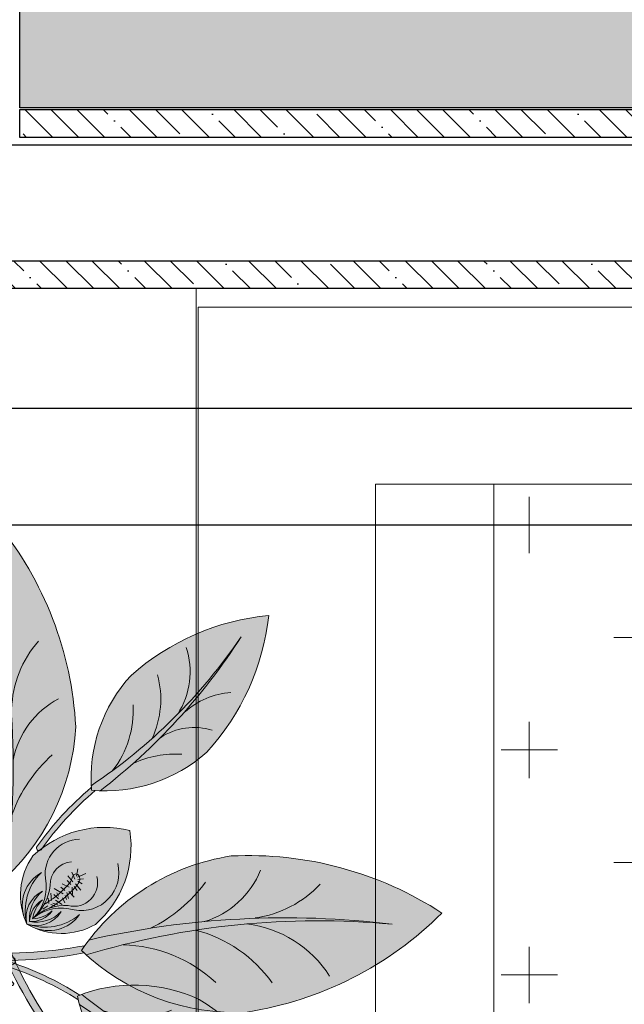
# Model space of a CAD drawing. Header units: millimetres. Extents: x -106827 to 92813, y -35754 to 7831.
# Tile 131 of 160: x 2249 to 2509, y -24630 to -24206. Entities that reach past the tile are written whole.
import ezdxf
from ezdxf.xclip import XClip

# ---------------------------------------------------------------- set-up
doc = ezdxf.new("R2010")
doc.units = ezdxf.units.MM
doc.header["$XCLIPFRAME"] = 2
for name, color, linetype in [('General Arrangement Plan$1$12-ply', 160, 'Continuous'), ('IFF-35 HEAVY', 100, 'Continuous'), ('M-HVAC-INSULATION', 7, 'Continuous')]:
    doc.layers.add(name, color=color, linetype=linetype)
doc.layers.add('General Arrangement Plan$1$FURN', color=252, linetype='Continuous', lineweight=5)

# ---------------------------------------------------------------- blocks, each defined once
blk = doc.blocks.new('General Arrangement Plan$1$JHGFG')
h = blk.add_hatch()
h.set_pattern_fill('CROSS', color=9, scale=7.5, angle=270)
h.set_pattern_definition([(270, (0, 0), (47.62499999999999, -47.62500000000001), [23.8125, -71.4375]), (0, (-11.90625, -11.90625), (47.62500000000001, 47.62499999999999), [23.8125, -71.4375])])
h.paths.add_polyline_path([(-2281577.942393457, -209054.5259999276), (-2282102.942393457, -209054.5259999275), (-2282102.942393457, -209554.5259999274), (-2281577.942393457, -209554.5259999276)])
at = {"color": 0, "linetype": 'ByBlock', "lineweight": -2}
for points in [[(-2282152.942393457, -209054.5259999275), (-2281602.942393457, -209054.5259999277), (-2281602.942393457, -208979.5259999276), (-2282227.942393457, -208979.5259999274), (-2282227.942393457, -209629.5259999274), (-2281602.942393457, -209629.5259999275), (-2281602.942393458, -209554.5259999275), (-2282152.942393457, -209554.5259999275)], [(-2282102.942393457, -209054.5259999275), (-2282152.942393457, -209054.5259999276), (-2282152.942393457, -209554.5259999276), (-2282102.942393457, -209554.5259999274)], [(-2281577.942393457, -209054.5259999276), (-2282102.942393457, -209054.5259999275), (-2282102.942393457, -209554.5259999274), (-2281577.942393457, -209554.5259999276)]]:
    blk.add_lwpolyline(points, close=True, dxfattribs=at)
blk = doc.blocks.new('General Arrangement Plan$1$plant4')
at = {"ltscale": 0.8}
h = blk.add_hatch(color=85, dxfattribs=at)
h.dxf.hatch_style = 1
h.set_gradient(color1=(103, 159, 96), color2=(179, 207, 175), one_color=1, tint=0.75, name='INVCURVED')
h.paths.add_polyline_path([(0.2265621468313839, 0.067551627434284, 0.1995123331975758), (0.09892586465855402, 0.006731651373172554, 0.0967495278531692), (0.3533341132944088, 0.007492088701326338, -0.08665420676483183), (0.1023075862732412, -0.005289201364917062, 0.1924888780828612), (0.2265621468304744, -0.06244837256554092, 0.1586077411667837), (0.3952802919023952, 0.002551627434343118, 0.1586077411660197)])
h = blk.add_hatch(color=35, dxfattribs=at)
h.dxf.hatch_style = 1
h.set_gradient(color1=(179, 116, 77), color2=(114, 74, 49), one_color=1, tint=0.3199999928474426, name='CURVED')
h.paths.add_polyline_path([(0.05000099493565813, -0.0003325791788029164), (0.0485055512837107, 0.005697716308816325, 0.03310768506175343), (0, -5.684341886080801e-14, 0.8090823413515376), (0.001982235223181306, -0.00600525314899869, -0.032777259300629)])
h.paths.add_polyline_path([(0.09733876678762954, 0.004943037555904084, 0.03310768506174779), (0.0485055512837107, 0.005697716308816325), (0.05000099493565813, -0.0003325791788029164, -0.03277725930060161), (0.09834927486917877, -0.0009839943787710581), (0.0952802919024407, 0.002551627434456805)])
h = blk.add_hatch(color=85, dxfattribs=at)
h.dxf.hatch_style = 1
h.set_gradient(color1=(103, 159, 96), color2=(52, 80, 48), one_color=1, tint=0.25)
h.paths.add_polyline_path([(0.353334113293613, 0.007492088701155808, -0.09674952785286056), (0.09892586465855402, 0.006731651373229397, 0.007527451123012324), (0.09528029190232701, 0.002551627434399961, 0.01429188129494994), (0.1023075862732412, -0.005289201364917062, 0.08665420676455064)])
blk.add_lwpolyline([(0.09834927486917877, -0.0009839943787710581), (0.09528029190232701, 0.002551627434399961), (0.09733876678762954, 0.004943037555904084, 0.06628802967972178), (0, -5.684341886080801e-14, 0.8090823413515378), (0.001982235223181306, -0.00600525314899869, -0.06562502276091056)], format="xyb", close=True, dxfattribs=at)
for centre, radius, start, end in [((0.2359212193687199, -0.116427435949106), 0.1842169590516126, 92.91214396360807, 139.7695295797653), ((0.2110445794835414, -0.22419454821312), 0.2921585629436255, 50.90546460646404, 86.95538728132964), ((0.1514763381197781, 0.1013313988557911), 0.1128992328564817, 290.5634166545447, 330.4539067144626), ((0.2122509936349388, 0.08793577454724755), 0.09551348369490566, 283.0012749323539, 333.1910720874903), ((0.1143519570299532, 0.1191639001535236), 0.1187176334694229, 277.6411412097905, 318.4820087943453), ((0.2359212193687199, 0.1215306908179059), 0.1842169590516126, 220.2304704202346, 267.0878560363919), ((0.2241834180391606, 0.6583472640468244), 0.6635452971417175, 259.1189790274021, 281.2235391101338), ((0.1912233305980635, 0.7198824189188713), 0.7306024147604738, 263.0096624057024, 282.8198580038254), ((0.2110445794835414, 0.2292978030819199), 0.2921585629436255, 273.0446127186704, 309.0945353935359), ((0.1126560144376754, -0.1239479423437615), 0.1214242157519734, 41.75279468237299, 70.1060592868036), ((0.185327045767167, -0.08212347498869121), 0.07272381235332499, 27.73755792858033, 79.23474605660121), ((0.2380907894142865, -0.09953432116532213), 0.0901952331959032, 48.80268108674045, 88.011030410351)]:
    blk.add_arc(centre, radius, start, end, dxfattribs=at)
blk = doc.blocks.new('General Arrangement Plan$1$plant5')
at = {"ltscale": 0.8}
h = blk.add_hatch(color=7, dxfattribs=at)
h.dxf.hatch_style = 1
h.set_gradient(color1=(237, 238, 238), one_color=1, tint=1)
h.paths.add_polyline_path([(0.1500000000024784, -7.673861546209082e-12, 0.2569091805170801), (0.05431242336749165, 0.04999999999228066, 0.2403030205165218), (0.002782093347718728, 0.007503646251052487, -0.3583807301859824), (0.04894139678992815, 0.03059436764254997, 0.2702333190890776), (5.456968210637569e-12, -1.932676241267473e-12, -0.3489770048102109), (0.03628817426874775, 0.01493760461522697, 0.2509502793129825), (0.003901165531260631, -7.219114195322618e-12, -0.2453890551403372), (0.02981159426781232, 0.00799554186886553, 0.1532458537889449), (0.008185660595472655, -6.87805368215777e-12, 0.1518402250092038), (0.02960036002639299, -0.00798438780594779, 0.00137366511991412), (0.02981159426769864, -0.007995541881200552, -0.245389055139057), (0.003901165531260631, -5.172751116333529e-12, 0.2509502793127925), (0.03628817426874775, -0.014937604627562, -0.3489770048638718), (2.501110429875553e-12, -5.172751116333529e-12, 0.2702333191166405), (0.04894139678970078, -0.03059436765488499, -0.358380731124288), (0.002782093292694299, -0.007503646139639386, 0.240303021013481), (0.05431242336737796, -0.05000000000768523, 0.2569091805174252)])
edge = h.paths.add_edge_path(flags=16)
edge.add_arc((0.00978980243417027, 0.05522664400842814), 0.05522670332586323, 269.91602910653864, 271.41538979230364, ccw=False)
edge.add_arc((0.01099763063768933, -0.04872312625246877), 0.04874016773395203, 89.8162517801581, 91.51516711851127, ccw=False)
edge.add_arc((0.00978980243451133, 0.05522664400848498), 0.05522670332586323, 271.4153897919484, 288.9744624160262)
edge.add_spline(control_points=[(0.02784935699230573, 0.002988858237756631), (0.02806037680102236, 0.002966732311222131), (0.03002978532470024, 0.00275302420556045), (0.03199132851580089, 0.002473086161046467), (0.03373926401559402, 0.002219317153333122)], knot_values=[0.2471511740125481, 0.2471511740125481, 0.2471511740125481, 0.2471511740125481, 0.247785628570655, 0.2530743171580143, 0.2530743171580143, 0.2530743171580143, 0.2530743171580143], degree=3, periodic=0)
edge.add_spline(control_points=[(0.03373926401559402, 0.002219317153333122), (0.03490100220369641, 0.002050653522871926), (0.0360611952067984, 0.001880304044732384), (0.03722065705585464, 0.001722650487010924)], knot_values=[0.2436361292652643, 0.2436361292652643, 0.2436361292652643, 0.2436361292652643, 0.2471511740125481, 0.2471511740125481, 0.2471511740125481, 0.2471511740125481], degree=3, periodic=0)
edge.add_spline(control_points=[(0.03722065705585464, 0.001722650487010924), (0.03854585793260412, 0.001542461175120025), (0.04049246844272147, 0.001301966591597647), (0.04243964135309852, 0.001143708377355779), (0.04306257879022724, 0.001100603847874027)], knot_values=[0.2377304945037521, 0.2377304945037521, 0.2377304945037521, 0.2377304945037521, 0.2417479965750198, 0.2436361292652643, 0.2436361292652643, 0.2436361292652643, 0.2436361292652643], degree=3, periodic=0)
edge.add_spline(control_points=[(0.04306257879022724, 0.001100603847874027), (0.04402336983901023, 0.001034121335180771), (0.04498509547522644, 0.0009854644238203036), (0.04594898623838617, 0.0009512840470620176)], knot_values=[0.2348183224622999, 0.2348183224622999, 0.2348183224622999, 0.2348183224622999, 0.2377304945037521, 0.2377304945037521, 0.2377304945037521, 0.2377304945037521], degree=3, periodic=0)
edge.add_spline(control_points=[(0.04594898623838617, 0.0009512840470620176), (0.04723566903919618, 0.0009056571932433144), (0.04852620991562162, 0.0008858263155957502), (0.04982353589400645, 0.000883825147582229)], knot_values=[0.2309309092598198, 0.2309309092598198, 0.2309309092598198, 0.2309309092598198, 0.2348183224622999, 0.2348183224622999, 0.2348183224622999, 0.2348183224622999], degree=3, periodic=0)
edge.add_spline(control_points=[(0.04982353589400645, 0.000883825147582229), (0.05131195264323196, 0.0008815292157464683), (0.05280930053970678, 0.0009027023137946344), (0.05431999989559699, 0.0009353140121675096)], knot_values=[0.2264708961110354, 0.2264708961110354, 0.2264708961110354, 0.2264708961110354, 0.2309309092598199, 0.2309309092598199, 0.2309309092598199, 0.2309309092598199], degree=3, periodic=0)
edge.add_spline(control_points=[(0.05431999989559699, 0.0009353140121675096), (0.05467675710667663, 0.0009430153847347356), (0.0563551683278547, 0.0009821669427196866), (0.05805127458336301, 0.001031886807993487), (0.05937170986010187, 0.001127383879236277)], knot_values=[0.2215260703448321, 0.2215260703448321, 0.2215260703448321, 0.2215260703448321, 0.222579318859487, 0.2264708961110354, 0.2264708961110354, 0.2264708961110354, 0.2264708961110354], degree=3, periodic=0)
edge.add_spline(control_points=[(0.05937170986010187, 0.001127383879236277), (0.06085054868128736, 0.001234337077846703), (0.06231132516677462, 0.001411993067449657), (0.06371841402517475, 0.00173034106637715)], knot_values=[0.2171676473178, 0.2171676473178, 0.2171676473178, 0.2171676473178, 0.2215260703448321, 0.2215260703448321, 0.2215260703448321, 0.2215260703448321], degree=3, periodic=0)
edge.add_spline(control_points=[(0.06371841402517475, 0.00173034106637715), (0.06478352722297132, 0.001971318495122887), (0.06603866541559, 0.002361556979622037), (0.06722575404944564, 0.002915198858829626), (0.06743343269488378, 0.003016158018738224)], knot_values=[0.2131642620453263, 0.2131642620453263, 0.2131642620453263, 0.2131642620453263, 0.2164634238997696, 0.2171676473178, 0.2171676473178, 0.2171676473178, 0.2171676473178], degree=3, periodic=0)
edge.add_spline(control_points=[(0.06743343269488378, 0.003016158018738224), (0.06849341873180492, 0.003531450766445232), (0.07003759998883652, 0.004443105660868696), (0.0718040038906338, 0.005119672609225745), (0.07239768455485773, 0.005238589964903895)], knot_values=[0.2077773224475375, 0.2077773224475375, 0.2077773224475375, 0.2077773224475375, 0.2113716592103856, 0.2131642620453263, 0.2131642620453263, 0.2131642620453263, 0.2131642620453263], degree=3, periodic=0)
edge.add_spline(control_points=[(0.07239768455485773, 0.005238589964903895), (0.07291081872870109, 0.005341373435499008), (0.07435783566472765, 0.005406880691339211), (0.07574462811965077, 0.004447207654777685), (0.07622359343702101, 0.003643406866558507)], knot_values=[0.203445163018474, 0.203445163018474, 0.203445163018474, 0.203445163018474, 0.2049945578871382, 0.2077773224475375, 0.2077773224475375, 0.2077773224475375, 0.2077773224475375], degree=3, periodic=0)
edge.add_spline(control_points=[(0.07622359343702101, 0.003643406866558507), (0.07625266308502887, 0.00359462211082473), (0.07681429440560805, 0.002586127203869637), (0.07670026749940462, 0.001198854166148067), (0.07634833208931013, 1.875992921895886e-05), (0.07631620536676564, -8.157449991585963e-05)], knot_values=[0.1996944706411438, 0.1996944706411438, 0.1996944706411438, 0.1996944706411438, 0.1998633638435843, 0.2031371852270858, 0.203445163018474, 0.203445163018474, 0.203445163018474, 0.203445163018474], degree=3, periodic=0)
edge.add_spline(control_points=[(0.07631620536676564, -8.157449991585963e-05), (0.07609225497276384, -0.0007809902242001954), (0.07566169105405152, -0.001662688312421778), (0.0750175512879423, -0.002399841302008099), (0.07483154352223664, -0.002587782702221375)], knot_values=[0.1967564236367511, 0.1967564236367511, 0.1967564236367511, 0.1967564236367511, 0.1989032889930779, 0.1996944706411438, 0.1996944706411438, 0.1996944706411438, 0.1996944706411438], degree=3, periodic=0)
edge.add_spline(control_points=[(0.07483154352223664, -0.002587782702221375), (0.07430826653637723, -0.003116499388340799), (0.07343737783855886, -0.003739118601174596), (0.0725002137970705, -0.004194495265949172), (0.0722284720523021, -0.004312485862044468)], knot_values=[0.1936429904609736, 0.1936429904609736, 0.1936429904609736, 0.1936429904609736, 0.1958687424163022, 0.1967564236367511, 0.1967564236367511, 0.1967564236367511, 0.1967564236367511], degree=3, periodic=0)
edge.add_spline(control_points=[(0.0722284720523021, -0.004312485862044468), (0.0708485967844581, -0.004911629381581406), (0.0693515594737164, -0.005205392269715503), (0.06784782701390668, -0.005423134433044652)], knot_values=[0.1891354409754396, 0.1891354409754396, 0.1891354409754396, 0.1891354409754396, 0.1936429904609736, 0.1936429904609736, 0.1936429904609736, 0.1936429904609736], degree=3, periodic=0)
edge.add_spline(control_points=[(0.06784782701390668, -0.005423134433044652), (0.06771109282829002, -0.005442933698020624), (0.0666955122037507, -0.005585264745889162), (0.06568145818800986, -0.005702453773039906), (0.06480480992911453, -0.005788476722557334)], knot_values=[0.1860923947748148, 0.1860923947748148, 0.1860923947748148, 0.1860923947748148, 0.186502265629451, 0.1891354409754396, 0.1891354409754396, 0.1891354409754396, 0.1891354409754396], degree=3, periodic=0)
edge.add_spline(control_points=[(0.06480480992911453, -0.005788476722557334), (0.06346987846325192, -0.005919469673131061), (0.06213685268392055, -0.006014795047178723), (0.06080459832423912, -0.006086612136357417)], knot_values=[0.1820826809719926, 0.1820826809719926, 0.1820826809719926, 0.1820826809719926, 0.1860923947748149, 0.1860923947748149, 0.1860923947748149, 0.1860923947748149], degree=3, periodic=0)
edge.add_spline(control_points=[(0.06080459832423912, -0.006086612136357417), (0.05957802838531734, -0.006152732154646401), (0.05835211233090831, -0.006198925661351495), (0.05712596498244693, -0.00623468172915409)], knot_values=[0.1783910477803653, 0.1783910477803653, 0.1783910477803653, 0.1783910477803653, 0.1820826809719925, 0.1820826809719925, 0.1820826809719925, 0.1820826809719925], degree=3, periodic=0)
edge.add_spline(control_points=[(0.05712596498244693, -0.00623468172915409), (0.05675494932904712, -0.006245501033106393), (0.05552221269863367, -0.006278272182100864), (0.05428897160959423, -0.006303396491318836), (0.05342656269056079, -0.006314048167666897)], knot_values=[0.1746797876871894, 0.1746797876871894, 0.1746797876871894, 0.1746797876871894, 0.175796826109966, 0.1783910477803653, 0.1783910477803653, 0.1783910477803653, 0.1783910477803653], degree=3, periodic=0)
edge.add_spline(control_points=[(0.05342656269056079, -0.006314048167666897), (0.05249061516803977, -0.006325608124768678), (0.05155424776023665, -0.006329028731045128), (0.05061731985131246, -0.006320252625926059)], knot_values=[0.171864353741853, 0.171864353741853, 0.171864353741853, 0.171864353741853, 0.1746797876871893, 0.1746797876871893, 0.1746797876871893, 0.1746797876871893], degree=3, periodic=0)
edge.add_spline(control_points=[(0.05061731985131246, -0.006320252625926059), (0.04941778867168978, -0.006309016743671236), (0.04821733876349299, -0.006277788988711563), (0.04701567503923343, -0.006218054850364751)], knot_values=[0.1682598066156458, 0.1682598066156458, 0.1682598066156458, 0.1682598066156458, 0.171864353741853, 0.171864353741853, 0.171864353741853, 0.171864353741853], degree=3, periodic=0)
edge.add_spline(control_points=[(0.04701567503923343, -0.006218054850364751), (0.04533352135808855, -0.006134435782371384), (0.04335782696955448, -0.005970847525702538), (0.04137774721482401, -0.005698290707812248), (0.04108596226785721, -0.005656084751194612)], knot_values=[0.1623418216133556, 0.1623418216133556, 0.1623418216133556, 0.1623418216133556, 0.1673876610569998, 0.1682598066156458, 0.1682598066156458, 0.1682598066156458, 0.1682598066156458], degree=3, periodic=0)
edge.add_spline(control_points=[(0.04108596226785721, -0.005656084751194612), (0.03985202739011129, -0.005477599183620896), (0.03861851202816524, -0.005262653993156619), (0.03739439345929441, -0.00503605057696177)], knot_values=[0.1586535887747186, 0.1586535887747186, 0.1586535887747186, 0.1586535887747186, 0.1623418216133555, 0.1623418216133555, 0.1623418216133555, 0.1623418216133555], degree=3, periodic=0)
edge.add_spline(control_points=[(0.03739439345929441, -0.00503605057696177), (0.03652465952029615, -0.004875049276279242), (0.0356596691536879, -0.004708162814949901), (0.034802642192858, -0.004544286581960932)], knot_values=[0.1560331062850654, 0.1560331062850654, 0.1560331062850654, 0.1560331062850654, 0.1586535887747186, 0.1586535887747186, 0.1586535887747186, 0.1586535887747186], degree=3, periodic=0)
edge.add_spline(control_points=[(0.034802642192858, -0.004544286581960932), (0.03347198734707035, -0.004289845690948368), (0.03168210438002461, -0.003952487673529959), (0.02995042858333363, -0.003690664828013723), (0.02948815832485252, -0.003626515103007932)], knot_values=[0.1504801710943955, 0.1504801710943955, 0.1504801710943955, 0.1504801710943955, 0.1545488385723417, 0.1560331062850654, 0.1560331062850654, 0.1560331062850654, 0.1560331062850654], degree=3, periodic=0)
edge.add_arc((0.01099763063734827, -0.04872312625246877), 0.04874016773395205, 67.70537335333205, 89.81625177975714)
at = {"lineweight": 5, "ltscale": 0.8}
h = blk.add_hatch(color=83, dxfattribs=at)
h.dxf.hatch_style = 1
h.set_gradient(color1=(117, 211, 105), one_color=1, tint=1)
h.paths.add_polyline_path([(0.04894139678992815, 0.03059436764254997, 0.3583807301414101), (0.002782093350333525, 0.007503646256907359, 0.02724021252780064), (2.273736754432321e-12, -8.01492205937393e-12, -0.27023331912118)])
h.paths.add_polyline_path([(0.003901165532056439, -6.139089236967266e-12, -0.2509502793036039), (0.03628817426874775, 0.01493760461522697, 0.3489770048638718), (2.501110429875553e-12, -7.16227077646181e-12, 0.3489770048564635), (0.03628817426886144, -0.014937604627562, -0.2509502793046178)])
h.paths.add_polyline_path([(0.02981159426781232, 0.00799554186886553, 0.2453890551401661), (0.003901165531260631, -7.16227077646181e-12, 0.2453890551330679), (0.02981159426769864, -0.007995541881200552, -0.1532458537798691), (0.008185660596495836, -6.139089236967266e-12, -0.1532458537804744)], flags=17)
h.paths.add_polyline_path([(2.614797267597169e-12, -5.115907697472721e-12, 0.02724021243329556), (0.002782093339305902, -0.007503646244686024, 0.3583807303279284), (0.04894139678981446, -0.03059436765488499, -0.2702333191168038)])
h = blk.add_hatch(color=95, dxfattribs=at)
h.dxf.hatch_style = 1
h.set_gradient(color1=(68, 182, 53), color2=(121, 213, 109), one_color=1, tint=0.6299999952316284, name='CYLINDER')
edge = h.paths.add_edge_path()
edge.add_spline(control_points=[(0.0722284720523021, -0.004312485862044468), (0.0725002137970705, -0.004194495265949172), (0.07343737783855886, -0.003739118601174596), (0.07430826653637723, -0.003116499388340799), (0.07483154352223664, -0.002587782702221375)], knot_values=[0.1936429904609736, 0.1936429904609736, 0.1936429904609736, 0.1936429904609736, 0.1945306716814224, 0.1967564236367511, 0.1967564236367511, 0.1967564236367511, 0.1967564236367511], degree=3, periodic=0)
edge.add_spline(control_points=[(0.07483154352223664, -0.002587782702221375), (0.0750175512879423, -0.002399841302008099), (0.07566169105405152, -0.001662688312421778), (0.07609225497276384, -0.0007809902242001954), (0.07631620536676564, -8.157449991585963e-05)], knot_values=[0.1967564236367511, 0.1967564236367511, 0.1967564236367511, 0.1967564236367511, 0.197547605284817, 0.1996944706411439, 0.1996944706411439, 0.1996944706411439, 0.1996944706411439], degree=3, periodic=0)
edge.add_spline(control_points=[(0.07631620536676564, -8.157449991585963e-05), (0.07634833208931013, 1.875992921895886e-05), (0.07670026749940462, 0.001198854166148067), (0.07681429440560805, 0.002586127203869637), (0.07625266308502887, 0.00359462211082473), (0.07622359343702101, 0.003643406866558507)], knot_values=[0.1996944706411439, 0.1996944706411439, 0.1996944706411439, 0.1996944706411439, 0.2000024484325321, 0.2032762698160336, 0.2034451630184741, 0.2034451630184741, 0.2034451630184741, 0.2034451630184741], degree=3, periodic=0)
edge.add_spline(control_points=[(0.07622359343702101, 0.003643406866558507), (0.07574462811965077, 0.004447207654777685), (0.07435783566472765, 0.005406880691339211), (0.07291081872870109, 0.005341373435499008), (0.07239768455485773, 0.005238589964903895)], knot_values=[0.2034451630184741, 0.2034451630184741, 0.2034451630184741, 0.2034451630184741, 0.2062279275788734, 0.2077773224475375, 0.2077773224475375, 0.2077773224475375, 0.2077773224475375], degree=3, periodic=0)
edge.add_spline(control_points=[(0.07239768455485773, 0.005238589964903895), (0.0718040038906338, 0.005119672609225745), (0.07003759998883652, 0.004443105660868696), (0.06849341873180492, 0.003531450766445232), (0.06743343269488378, 0.003016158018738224)], knot_values=[0.2077773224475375, 0.2077773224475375, 0.2077773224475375, 0.2077773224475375, 0.2095699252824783, 0.2131642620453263, 0.2131642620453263, 0.2131642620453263, 0.2131642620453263], degree=3, periodic=0)
edge.add_spline(control_points=[(0.06743343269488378, 0.003016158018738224), (0.06722575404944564, 0.002915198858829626), (0.06603866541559, 0.002361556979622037), (0.06478352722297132, 0.001971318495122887), (0.06371841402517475, 0.00173034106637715)], knot_values=[0.2131642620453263, 0.2131642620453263, 0.2131642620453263, 0.2131642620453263, 0.2138684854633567, 0.2171676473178, 0.2171676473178, 0.2171676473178, 0.2171676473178], degree=3, periodic=0)
edge.add_spline(control_points=[(0.06371841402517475, 0.00173034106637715), (0.06231132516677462, 0.001411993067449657), (0.06085054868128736, 0.001234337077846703), (0.05937170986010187, 0.001127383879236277)], knot_values=[0.2171676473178, 0.2171676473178, 0.2171676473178, 0.2171676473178, 0.2215260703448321, 0.2215260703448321, 0.2215260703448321, 0.2215260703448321], degree=3, periodic=0)
edge.add_spline(control_points=[(0.05937170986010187, 0.001127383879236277), (0.05805127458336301, 0.001031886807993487), (0.0563551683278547, 0.0009821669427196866), (0.05467675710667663, 0.0009430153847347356), (0.05431999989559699, 0.0009353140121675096)], knot_values=[0.2215260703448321, 0.2215260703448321, 0.2215260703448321, 0.2215260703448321, 0.2254176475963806, 0.2264708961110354, 0.2264708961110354, 0.2264708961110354, 0.2264708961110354], degree=3, periodic=0)
edge.add_spline(control_points=[(0.05431999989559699, 0.0009353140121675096), (0.05280930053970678, 0.0009027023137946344), (0.05131195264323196, 0.0008815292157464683), (0.04982353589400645, 0.000883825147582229)], knot_values=[0.2264708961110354, 0.2264708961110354, 0.2264708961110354, 0.2264708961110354, 0.2309309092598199, 0.2309309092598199, 0.2309309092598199, 0.2309309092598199], degree=3, periodic=0)
edge.add_spline(control_points=[(0.04982353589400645, 0.000883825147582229), (0.04852620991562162, 0.0008858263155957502), (0.04723566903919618, 0.0009056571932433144), (0.04594898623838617, 0.0009512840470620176)], knot_values=[0.2309309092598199, 0.2309309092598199, 0.2309309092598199, 0.2309309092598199, 0.2348183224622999, 0.2348183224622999, 0.2348183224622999, 0.2348183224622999], degree=3, periodic=0)
edge.add_spline(control_points=[(0.04594898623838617, 0.0009512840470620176), (0.04498509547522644, 0.0009854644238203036), (0.04402336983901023, 0.001034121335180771), (0.04306257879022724, 0.001100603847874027)], knot_values=[0.2348183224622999, 0.2348183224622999, 0.2348183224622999, 0.2348183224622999, 0.2377304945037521, 0.2377304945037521, 0.2377304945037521, 0.2377304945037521], degree=3, periodic=0)
edge.add_spline(control_points=[(0.04306257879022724, 0.001100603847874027), (0.04243964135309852, 0.001143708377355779), (0.04049246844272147, 0.001301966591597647), (0.03854585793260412, 0.001542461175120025), (0.03722065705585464, 0.001722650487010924)], knot_values=[0.2377304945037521, 0.2377304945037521, 0.2377304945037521, 0.2377304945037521, 0.2396186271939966, 0.2436361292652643, 0.2436361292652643, 0.2436361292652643, 0.2436361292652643], degree=3, periodic=0)
edge.add_spline(control_points=[(0.03722065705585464, 0.001722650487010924), (0.0360611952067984, 0.001880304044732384), (0.03490100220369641, 0.002050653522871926), (0.03373926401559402, 0.002219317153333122)], knot_values=[0.2436361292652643, 0.2436361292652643, 0.2436361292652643, 0.2436361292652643, 0.2471511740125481, 0.2471511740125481, 0.2471511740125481, 0.2471511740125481], degree=3, periodic=0)
edge.add_spline(control_points=[(0.03373926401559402, 0.002219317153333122), (0.03199132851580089, 0.002473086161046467), (0.03002978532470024, 0.00275302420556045), (0.02806037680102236, 0.002966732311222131), (0.02784935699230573, 0.002988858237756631)], knot_values=[0.2471511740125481, 0.2471511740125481, 0.2471511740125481, 0.2471511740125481, 0.2524398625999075, 0.2530743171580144, 0.2530743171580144, 0.2530743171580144, 0.2530743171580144], degree=3, periodic=0)
edge.add_arc((0.01099763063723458, 0.04872312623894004), 0.04874016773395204, 271.51516711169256, 290.2273514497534, ccw=False)
edge.add_arc((0.01099763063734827, -0.04872312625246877), 0.04874016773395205, 67.70537335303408, 88.48483288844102, ccw=False)
edge.add_spline(control_points=[(0.02948815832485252, -0.003626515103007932), (0.02995042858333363, -0.003690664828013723), (0.03168210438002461, -0.003952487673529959), (0.03347198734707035, -0.004289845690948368), (0.034802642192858, -0.004544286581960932)], knot_values=[0.1504801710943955, 0.1504801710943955, 0.1504801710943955, 0.1504801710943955, 0.1519644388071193, 0.1560331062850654, 0.1560331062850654, 0.1560331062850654, 0.1560331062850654], degree=3, periodic=0)
edge.add_spline(control_points=[(0.034802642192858, -0.004544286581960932), (0.0356596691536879, -0.004708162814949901), (0.03652465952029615, -0.004875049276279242), (0.03739439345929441, -0.00503605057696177)], knot_values=[0.1560331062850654, 0.1560331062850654, 0.1560331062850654, 0.1560331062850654, 0.1586535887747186, 0.1586535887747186, 0.1586535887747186, 0.1586535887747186], degree=3, periodic=0)
edge.add_spline(control_points=[(0.03739439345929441, -0.00503605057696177), (0.03861851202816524, -0.005262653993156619), (0.03985202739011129, -0.005477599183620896), (0.04108596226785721, -0.005656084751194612)], knot_values=[0.1586535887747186, 0.1586535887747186, 0.1586535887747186, 0.1586535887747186, 0.1623418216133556, 0.1623418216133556, 0.1623418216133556, 0.1623418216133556], degree=3, periodic=0)
edge.add_spline(control_points=[(0.04108596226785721, -0.005656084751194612), (0.04137774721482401, -0.005698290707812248), (0.04335782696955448, -0.005970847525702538), (0.04533352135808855, -0.006134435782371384), (0.04701567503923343, -0.006218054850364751)], knot_values=[0.1623418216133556, 0.1623418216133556, 0.1623418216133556, 0.1623418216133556, 0.1632139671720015, 0.1682598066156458, 0.1682598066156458, 0.1682598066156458, 0.1682598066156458], degree=3, periodic=0)
edge.add_spline(control_points=[(0.04701567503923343, -0.006218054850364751), (0.04821733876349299, -0.006277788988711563), (0.04941778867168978, -0.006309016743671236), (0.05061731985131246, -0.006320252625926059)], knot_values=[0.1682598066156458, 0.1682598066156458, 0.1682598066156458, 0.1682598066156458, 0.171864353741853, 0.171864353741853, 0.171864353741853, 0.171864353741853], degree=3, periodic=0)
edge.add_spline(control_points=[(0.05061731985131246, -0.006320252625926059), (0.05155424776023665, -0.006329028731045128), (0.05249061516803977, -0.006325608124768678), (0.05342656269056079, -0.006314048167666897)], knot_values=[0.171864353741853, 0.171864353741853, 0.171864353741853, 0.171864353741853, 0.1746797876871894, 0.1746797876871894, 0.1746797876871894, 0.1746797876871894], degree=3, periodic=0)
edge.add_spline(control_points=[(0.05342656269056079, -0.006314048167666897), (0.05428897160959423, -0.006303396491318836), (0.05552221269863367, -0.006278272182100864), (0.05675494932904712, -0.006245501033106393), (0.05712596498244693, -0.00623468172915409)], knot_values=[0.1746797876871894, 0.1746797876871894, 0.1746797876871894, 0.1746797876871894, 0.1772740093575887, 0.1783910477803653, 0.1783910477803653, 0.1783910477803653, 0.1783910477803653], degree=3, periodic=0)
edge.add_spline(control_points=[(0.05712596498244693, -0.00623468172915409), (0.05835211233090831, -0.006198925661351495), (0.05957802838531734, -0.006152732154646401), (0.06080459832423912, -0.006086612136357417)], knot_values=[0.1783910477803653, 0.1783910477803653, 0.1783910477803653, 0.1783910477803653, 0.1820826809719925, 0.1820826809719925, 0.1820826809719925, 0.1820826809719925], degree=3, periodic=0)
edge.add_spline(control_points=[(0.06080459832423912, -0.006086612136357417), (0.06213685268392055, -0.006014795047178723), (0.06346987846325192, -0.005919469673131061), (0.06480480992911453, -0.005788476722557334)], knot_values=[0.1820826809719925, 0.1820826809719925, 0.1820826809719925, 0.1820826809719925, 0.1860923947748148, 0.1860923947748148, 0.1860923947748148, 0.1860923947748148], degree=3, periodic=0)
edge.add_spline(control_points=[(0.06480480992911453, -0.005788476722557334), (0.06568145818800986, -0.005702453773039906), (0.0666955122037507, -0.005585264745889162), (0.06771109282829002, -0.005442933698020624), (0.06784782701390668, -0.005423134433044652)], knot_values=[0.1860923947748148, 0.1860923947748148, 0.1860923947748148, 0.1860923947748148, 0.1887255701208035, 0.1891354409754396, 0.1891354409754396, 0.1891354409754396, 0.1891354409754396], degree=3, periodic=0)
edge.add_spline(control_points=[(0.06784782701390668, -0.005423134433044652), (0.0693515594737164, -0.005205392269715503), (0.0708485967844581, -0.004911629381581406), (0.0722284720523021, -0.004312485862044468)], knot_values=[0.1891354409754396, 0.1891354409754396, 0.1891354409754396, 0.1891354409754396, 0.1936429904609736, 0.1936429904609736, 0.1936429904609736, 0.1936429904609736], degree=3, periodic=0)
at = {"lineweight": 9, "ltscale": 0.8}
for p, q in [((0.0506669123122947, -0.002149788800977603), (0.04766738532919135, 0.008639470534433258)), ((0.06743343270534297, 0.0003402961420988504), (0.06743343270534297, 0.008838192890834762)), ((0.07097013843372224, 0.001097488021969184), (0.07358055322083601, 0.00866991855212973)), ((0.02991050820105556, -0.0007887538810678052), (0.02359523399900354, 0.0002629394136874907)), ((0.03239842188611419, 0.0003585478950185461), (0.0358430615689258, 0.005138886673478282)), ((0.03670437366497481, 0.001027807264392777), (0.04139289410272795, 0.00733788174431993)), ((0.04346810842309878, -0.002749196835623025), (0.04274831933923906, 0.004083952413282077)), ((0.0455074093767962, -0.0006931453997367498), (0.04656000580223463, 0.003226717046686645)), ((0.05450203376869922, -0.0005975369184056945), (0.05383215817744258, 0.005043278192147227)), ((0.0603852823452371, -0.001310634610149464), (0.05714577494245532, 0.006481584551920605)), ((0.06366709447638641, -0.0002709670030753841), (0.06381926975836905, 0.005663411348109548)), ((0.07442269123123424, 0.0005085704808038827), (0.08360129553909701, -0.002352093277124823)), ((0.07447975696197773, 0.002315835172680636), (0.08087583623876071, 0.007185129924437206)), ((0.03306829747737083, -0.001744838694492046), (0.0355560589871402, -0.005760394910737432)), ((0.03593877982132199, -0.002127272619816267), (0.03842669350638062, -0.007098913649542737)), ((0.03998877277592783, -0.001790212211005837), (0.0422683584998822, -0.009822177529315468)), ((0.04742740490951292, -0.004667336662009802), (0.04586776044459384, -0.01054150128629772)), ((0.05124867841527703, -0.004995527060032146), (0.04933492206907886, -0.009010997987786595)), ((0.05462620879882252, -0.003708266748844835), (0.0518666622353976, -0.009702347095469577)), ((0.05708551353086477, -0.004517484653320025), (0.05727695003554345, -0.01264412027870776)), ((0.06290484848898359, -0.003588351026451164), (0.05786571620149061, -0.00958243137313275)), ((0.06488540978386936, -0.004379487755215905), (0.06458075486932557, -0.009705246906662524)), ((0.06794398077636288, -0.002988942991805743), (0.06758408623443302, -0.01209989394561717)), ((0.07181227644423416, -0.002856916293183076), (0.07332794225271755, -0.00815768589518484)), ((0.07310911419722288, -0.00133613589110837), (0.07813470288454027, -0.004988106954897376))]:
    blk.add_line(p, q, dxfattribs=at)
for centre, radius, start, end in [((0.07020547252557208, -0.02176219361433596), 0.07350103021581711, 102.4876359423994, 162.7776828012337), ((0.05671225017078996, -0.06196845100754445), 0.11199416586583, 33.59497954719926, 91.2278360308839), ((0.07875828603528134, 0.001178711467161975), 0.03779035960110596, 48.94459180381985, 144.5333458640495), ((0.00673615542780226, 0.0481714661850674), 0.0482631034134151, 273.5313007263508, 328.710995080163), ((0.06548452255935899, -0.002265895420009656), 0.02499170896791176, 51.9711829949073, 139.6849855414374), ((0.009789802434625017, 0.05522664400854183), 0.05522670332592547, 269.9160291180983, 311.5613261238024), ((0.01099763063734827, -0.04872312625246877), 0.04874016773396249, 43.3702697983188, 91.51516710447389), ((0.07020547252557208, 0.02176219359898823), 0.07350103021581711, 197.2223171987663, 257.5123640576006), ((0.00673615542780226, -0.04817146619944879), 0.04826310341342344, 31.28900491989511, 86.46869927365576), ((0.05671225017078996, 0.06196845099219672), 0.11199416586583, 268.7721639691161, 326.4050204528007), ((0.06760360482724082, -0.001142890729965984), 0.02544559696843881, 213.6770178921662, 332.84146336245), ((0.08042463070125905, 0.001731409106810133), 0.04086016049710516, 217.4347997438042, 331.7322078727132)]:
    blk.add_arc(centre, radius, start, end, dxfattribs=at)
at = {"color": 62, "lineweight": 5, "ltscale": 0.8}
for centre, radius, start, end in [((0.0507074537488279, -0.02667339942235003), 0.0572949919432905, 91.76636101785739, 152.2544980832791), ((0.03990060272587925, -0.009015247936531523), 0.04062828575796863, 77.1426402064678, 158.3650061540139), ((0.02754186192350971, -0.01536137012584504), 0.03153610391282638, 73.89831961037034, 150.8495708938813), ((0.03403856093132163, -0.02276368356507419), 0.03776834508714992, 86.58524390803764, 142.9351488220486), ((0.02451165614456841, -0.02080998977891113), 0.02928904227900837, 79.57472959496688, 134.7240405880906), ((0.03173595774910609, -0.03045351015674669), 0.03849717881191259, 92.86524566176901, 127.7154849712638), ((0.0507074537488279, 0.02667339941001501), 0.0572949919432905, 207.7455019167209, 268.2336389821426), ((0.02754186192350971, 0.01536137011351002), 0.03153610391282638, 209.1504291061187, 286.1016803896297), ((0.03990060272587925, 0.009015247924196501), 0.04062828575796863, 201.6349938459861, 282.8573597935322), ((0.03403856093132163, 0.02276368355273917), 0.03776834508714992, 217.0648511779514, 273.4147560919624), ((0.02451165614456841, 0.02080998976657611), 0.02928904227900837, 225.2759594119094, 280.4252704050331), ((0.03173595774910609, 0.03045351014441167), 0.03849717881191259, 232.2845150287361, 267.134754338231)]:
    blk.add_arc(centre, radius, start, end, dxfattribs=at)
blk.add_open_spline([(0.02948815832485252, -0.003626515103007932), (0.02995042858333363, -0.003690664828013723), (0.03392144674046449, -0.004291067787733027), (0.04292112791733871, -0.006390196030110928), (0.05515218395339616, -0.006375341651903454), (0.0655425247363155, -0.005919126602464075), (0.07232662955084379, -0.004673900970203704), (0.07541999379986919, -0.002264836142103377), (0.0766349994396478, 0.0004047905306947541), (0.07689889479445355, 0.003615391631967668), (0.07384138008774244, 0.005823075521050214), (0.0702424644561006, 0.004625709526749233), (0.06484516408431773, 0.001268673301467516), (0.05437175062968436, 0.000867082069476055), (0.04164655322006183, 0.0007808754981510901), (0.03253431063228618, 0.002481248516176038), (0.02806037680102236, 0.002966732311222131), (0.02784935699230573, 0.002988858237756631)], degree=3, knots=[0.1504801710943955, 0.1504801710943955, 0.1504801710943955, 0.1504801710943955, 0.1519644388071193, 0.1632139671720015, 0.1772740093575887, 0.1887255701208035, 0.1945306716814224, 0.197547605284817, 0.2000024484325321, 0.2032762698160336, 0.2062279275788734, 0.2095699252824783, 0.2138684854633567, 0.2254176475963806, 0.2396186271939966, 0.2524398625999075, 0.2530743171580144, 0.2530743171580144, 0.2530743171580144, 0.2530743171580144], dxfattribs=at)
blk = doc.blocks.new('General Arrangement Plan$1$Anturio Completa')
at = {"xscale": -1}
for p, rotation in [((0.03816481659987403, -0.3934418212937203), 275.9103487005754), ((0.004688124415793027, -0.3743032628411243), 209.3422747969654)]:
    blk.add_blockref('General Arrangement Plan$1$plant4', p, dxfattribs=dict(at, rotation=rotation))
for name, p, xscale, yscale, zscale, rotation in [('General Arrangement Plan$1$plant4', (0.03957273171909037, -0.3603861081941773), 0.6875195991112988, 0.6875195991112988, 0.6875195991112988, 62.02852832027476), ('General Arrangement Plan$1$plant4', (-0.0544865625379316, -0.3355314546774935), 0.6875195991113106, 0.6875195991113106, 0.6875195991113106, 134.6123703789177), ('General Arrangement Plan$1$plant5', (0.009077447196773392, -0.3435514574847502), 0.7678141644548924, 0.7678141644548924, 0.7678141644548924, 132.2423739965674), ('General Arrangement Plan$1$plant4', (0.05999158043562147, -0.3565513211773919), 0.4588451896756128, 0.4588451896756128, 0.4588451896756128, 214.0760858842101), ('General Arrangement Plan$1$plant4', (0.02254625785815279, -0.3869492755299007), 0.6875195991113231, 0.6875195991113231, 0.6875195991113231, 329.7037252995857), ('General Arrangement Plan$1$plant4', (0.1178120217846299, -0.4144393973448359), 0.6875195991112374, 0.6875195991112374, 0.6875195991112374, 3.732606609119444), ('General Arrangement Plan$1$plant5', (0.03222964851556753, -0.3991639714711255), 0.7678141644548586, 0.7678141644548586, 0.7678141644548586, 290.0444626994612), ('General Arrangement Plan$1$plant5', (0.04462219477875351, -0.5536580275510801), 0.7678141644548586, 0.7678141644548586, 0.7678141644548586, 290.0444626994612)]:
    blk.add_blockref(name, p, dxfattribs=dict(xscale=xscale, yscale=yscale, zscale=zscale, rotation=rotation))
for name, p, rotation in [('General Arrangement Plan$1$plant5', (0.09165406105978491, -0.3951196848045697), 27.2090412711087), ('General Arrangement Plan$1$plant4', (0.0721602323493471, -0.3655884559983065), 180), ('General Arrangement Plan$1$plant4', (0.04279620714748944, -0.355751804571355), 248.0349850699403), ('General Arrangement Plan$1$plant4', (0.04227747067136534, -0.3812807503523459), 297.7195320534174), ('General Arrangement Plan$1$plant5', (-0.0806384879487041, -0.4386582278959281), 224.8255080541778)]:
    blk.add_blockref(name, p, dxfattribs=dict(rotation=rotation))
blk = doc.blocks.new('*U246')
at = {"layer": 'General Arrangement Plan$1$12-ply', "true_color": 0x939598}
h = blk.add_hatch(dxfattribs=at)
h.set_pattern_fill('ANSI35', color=252, scale=2.5, angle=180)
h.set_pattern_definition([(225, (0, 5416.51871286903), (11.22532015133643, -11.22532015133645), []), (225, (-11.225325, 5416.51871286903), (11.22532015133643, -11.22532015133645), [19.84375, -3.96875, 0, -3.96875])])
h.paths.add_polyline_path([(2694431.845235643, -800711.4875181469), (2694419.845235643, -800711.4875181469), (2694419.845235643, -802087.9404799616), (2694431.845235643, -802087.9404799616)])
at = {"layer": 'General Arrangement Plan$1$12-ply'}
blk.add_lwpolyline([(2694419.845235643, -800711.4875181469), (2694431.845235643, -800711.4875181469), (2694431.845235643, -802087.9404799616), (2694419.845235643, -802087.9404799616)], close=True, dxfattribs=at)
blk = doc.blocks.new('*U248')
at = {"layer": 'General Arrangement Plan$1$12-ply', "true_color": 0x939598}
h = blk.add_hatch(dxfattribs=at)
h.set_pattern_fill('ANSI35', color=252, scale=2.5, angle=180)
h.set_pattern_definition([(225, (0, 5290.512346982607), (11.22532015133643, -11.22532015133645), []), (225, (-11.225325, 5290.512346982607), (11.22532015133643, -11.22532015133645), [19.84375, -3.96875, 0, -3.96875])])
h.paths.add_polyline_path([(2694431.845235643, -800886.4907444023), (2694419.845235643, -800886.4907444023), (2694419.845235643, -802038.9436195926), (2694431.845235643, -802038.9436195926)])
at = {"layer": 'General Arrangement Plan$1$12-ply'}
blk.add_lwpolyline([(2694419.845235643, -800886.4907444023), (2694431.845235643, -800886.4907444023), (2694431.845235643, -802038.9436195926), (2694419.845235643, -802038.9436195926)], close=True, dxfattribs=at)
blk = doc.blocks.new('General Arrangement Plan')
at = {"layer": 'General Arrangement Plan$1$FURN'}
blk.add_lwpolyline([(6168.782483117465, 4871.809392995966), (6168.782656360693, 971.9515090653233), (6368.785795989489, 972.022344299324), (6368.785622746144, 4810.677750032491), (6168.785622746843, 4810.677750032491)], dxfattribs=at)
at = {"layer": 'General Arrangement Plan$1$12-ply', "rotation": 90}
for name, p in [('*U248', (-794593.5056332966, -2689544.106950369, -0.07318099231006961)), ('*U246', (-794530.5055466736, -2689609.167485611, -0.07318099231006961))]:
    blk.add_blockref(name, p, dxfattribs=at)
at = {"layer": 'General Arrangement Plan$1$FURN', "extrusion": (-2.370130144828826e-18, 3.443589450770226e-07, 0.9999999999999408), "xscale": -1.016002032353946, "yscale": 1.016002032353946, "zscale": 1.016002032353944, "rotation": 180}
blk.add_blockref('General Arrangement Plan$1$JHGFG', (2325117.937775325, -208181.3377031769, 0.001653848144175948), dxfattribs=at)
at = {"layer": 'General Arrangement Plan$1$FURN', "xscale": 519.1637724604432, "yscale": 519.1637724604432, "zscale": 519.1637724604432, "rotation": 270}
blk.add_blockref('General Arrangement Plan$1$Anturio Completa', (6474.427445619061, 4542.071325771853), dxfattribs=at)
blk = doc.blocks.new('A$C03659140')
at = {"color": 30, "ltscale": 10}
blk.add_lwpolyline([(6079.927659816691, 3685.233862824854), (7257.450712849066, 3685.184678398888), (7257.450712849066, 3735.184678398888), (6079.927659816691, 3735.233862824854)], close=True, dxfattribs=at)

msp = doc.modelspace()

# ---------------------------------------------------------------- linework, layer by layer
at = {"layer": 'IFF-35 HEAVY', "ltscale": 100}
msp.add_lwpolyline([(8419.554788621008, -17749.15350419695), (8419.55478862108, -23647.03132001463), (4985.844849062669, -23647.03132001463), (4985.844849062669, -22980.4539240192), (4861.84790207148, -22980.45392401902), (4861.84790207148, -24321.0334176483), (3525.127913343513, -24321.67917427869), (3525.127913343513, -22981.09968064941), (3401.130966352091, -22980.45392401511), (3401.130966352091, -24243.9728824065), (2248.678091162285, -24243.97288240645), (2248.678091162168, -22980.45392401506), (2124.675038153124, -22980.45392401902), (2124.475556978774, -28233.27667718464), (-2226.182911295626, -28232.63092061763), (-2226.182911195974, -25544.23726884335), (792.7812421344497, -25544.23726884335), (792.7812421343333, -24351.89503458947), (139.3768634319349, -24351.89504722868), (139.3768634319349, -23339.954594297), (792.7812421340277, -23339.954594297), (792.7812421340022, -23217.31201789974), (-3936.012272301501, -23215.95459387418), (-3936.112040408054, -22665.82643625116)], dxfattribs=at)

# ---------------------------------------------------------------- next in the draw order: block references
at = {"color": 7}
ref = msp.add_blockref('General Arrangement Plan', (-4044.307019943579, -29132.35692431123), dxfattribs=at)
XClip(ref).set_block_clipping_path([(48.71900102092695, -107.51862076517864), (15251.604391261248, 15253.57150020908)])

# ---------------------------------------------------------------- next in the draw order: hatches: boundary and pattern name
at = {"layer": 'M-HVAC-INSULATION'}
h = msp.add_hatch(dxfattribs=at)
h.set_pattern_fill('DOTS', scale=50)
h.set_pattern_definition([(0, (16461.85075313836, -19598.30477275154), (39.6875, 79.375), [0, -79.375])])
h.paths.add_polyline_path([(1817.106530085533, -26007.03677359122), (1817.10653008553, -27732.08430885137), (-1881.617341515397, -27732.08434781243), (-1881.617341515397, -26007.03681255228)], flags=16)
h.paths.add_polyline_path([(1893.682142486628, -25589.52464640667), (1893.682142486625, -25739.52464640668), (1743.682142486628, -25739.52464640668), (1743.682142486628, -25589.52464640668)])
h.paths.add_polyline_path([(1785.37246521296, -24761.63738567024), (1635.37246521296, -24761.63738567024), (1635.372465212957, -24611.63738567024), (1785.372465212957, -24611.63738567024)])
h.paths.add_polyline_path([(1838.698884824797, -24017.63738567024), (1688.698884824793, -24017.63738567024), (1688.698884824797, -23867.63738567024), (1838.698884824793, -23867.63738567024)])
h.paths.add_polyline_path([(-2226.182911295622, -28232.63092061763), (-2226.182911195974, -25544.23726884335), (792.7812421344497, -25544.23726884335), (792.7812421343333, -24351.89503458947), (139.3768634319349, -24351.89504722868), (139.3768634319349, -23339.954594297), (792.7812421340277, -23339.95459429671), (792.7927069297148, -23216.60232791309), (668.7818291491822, -23216.59837309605), (668.7812421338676, -23215.95459387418), (-3936.012272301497, -23215.95459387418), (-3936.012272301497, -22665.82643625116), (6000.834313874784, -22665.82643625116), (6000.834313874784, -17749.15350419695), (8419.554788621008, -17749.15350419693), (8419.554788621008, -23647.03132001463), (4985.844849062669, -23647.03132001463), (4985.844849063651, -22980.4539240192), (4861.847902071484, -22980.4539240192), (4861.847902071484, -24321.0334176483), (3525.127913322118, -24321.67917427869), (3525.127913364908, -22981.09968064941), (3401.130966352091, -22980.45392401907), (3401.130966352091, -24243.9728824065), (2248.678091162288, -24243.97288240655), (2248.678091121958, -22980.45392401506), (2124.675038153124, -22980.45392401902), (2123.895375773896, -28233.27659106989)])

# ---------------------------------------------------------------- next in the draw order: linework, layer by layer
at = {"color": 7}
msp.add_lwpolyline([(2161.675099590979, -28007.76408434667), (10597.27859117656, -28007.76408434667), (10597.27859117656, -24260.00857694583), (2161.675099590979, -24260.00857694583)], close=True, dxfattribs=at)

# ---------------------------------------------------------------- next in the draw order: block references
msp.add_blockref('A$C03659140', (-3843.624135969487, -28108.4614288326), dxfattribs=at)

doc.saveas('drawing.dxf')
